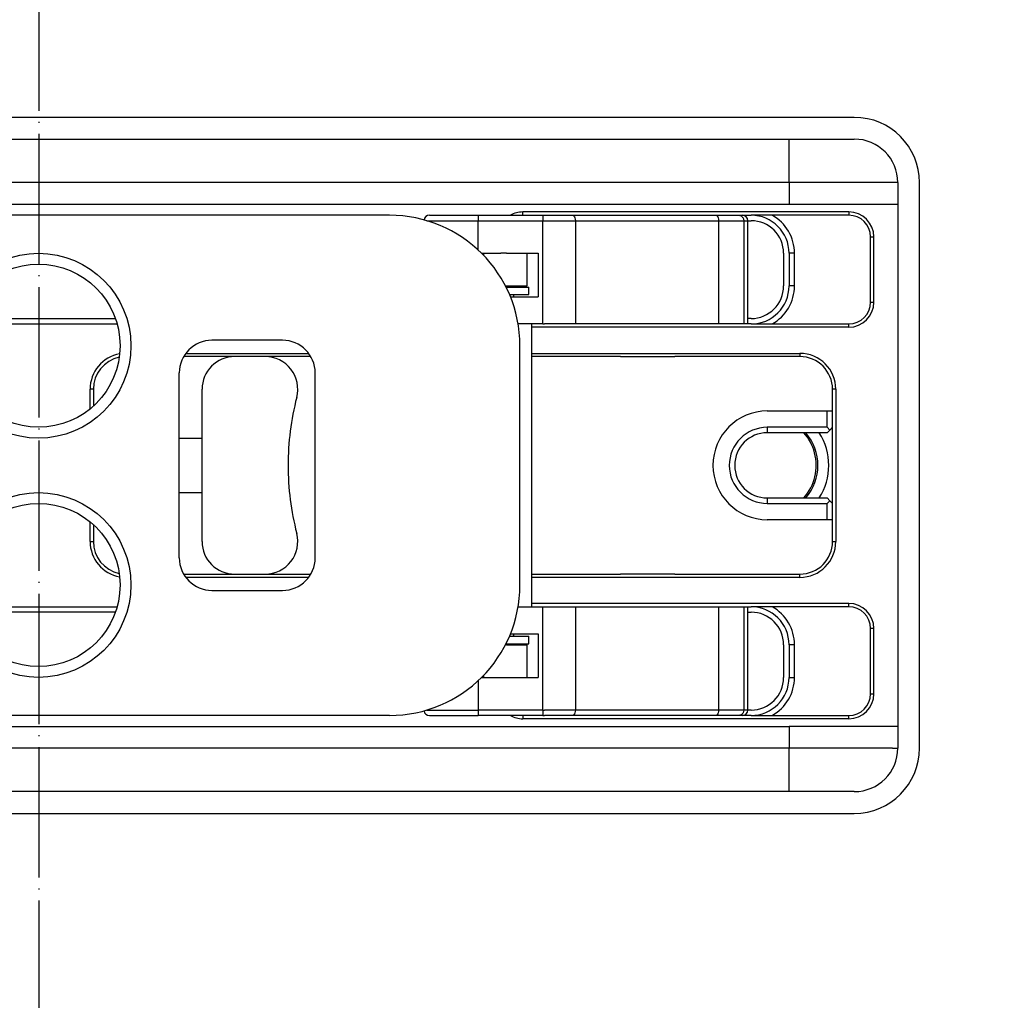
# Model space of a CAD drawing. Extents: x -1809 to 6113, y -4129 to 1471.
# Tile 65 of 197: x 1298 to 1389, y -1768 to -1678. Entities that reach past the tile are written whole.
import ezdxf

# ---------------------------------------------------------------- set-up
doc = ezdxf.new("R2010")
doc.units = 0
doc.linetypes.add('DASHED', pattern=[15, 7, -8])
doc.linetypes.add('DOT_CENTER', pattern=[14, 12, -1, 0, -1])
doc.layers.get('0').update_dxf_attribs({"linetype": 'CONTINUOUS'})
for name, color, linetype in [('1', 7, 'CONTINUOUS'), ('16', 7, 'CONTINUOUS'), ('DIMPROHIDE', 7, 'CONTINUOUS')]:
    doc.layers.add(name, color=color, linetype=linetype)

# ---------------------------------------------------------------- blocks, each defined once
blk = doc.blocks.new('HEADPLATE_TEL', base_point=(934, -2316.069))
at = {"layer": '16', "color": 1, "linetype": 'DOT_CENTER'}
blk.add_line((1300, -1589.679), (1300, -2054.079), dxfattribs=at)
at = {"layer": 'DIMPROHIDE', "color": 7, "linetype": 'DASHED'}
for radius in [201, 189]:
    blk.add_circle((1300, -1821.879), radius, dxfattribs=at)
blk = doc.blocks.new('E7018-24101__831', base_point=(1536.8, -1521.879))
at = {"color": 1, "linetype": 'CONTINUOUS'}
for p, q in [((1375, -1686.879), (1225, -1686.879)), ((1381, -1744.879), (1381, -1692.879)), ((1225, -1750.879), (1375, -1750.879))]:
    blk.add_line(p, q, dxfattribs=at)
for centre, start, end in [((1375, -1692.879), 0, 90), ((1375, -1744.879), -90, 0)]:
    blk.add_arc(centre, 6, start, end, dxfattribs=at)
blk = doc.blocks.new('BUSHING_E7018-21702_1__898', base_point=(1371.5, -1713.879))
at = {"color": 1, "linetype": 'CONTINUOUS'}
for radius, start, end in [(5, 90, -90), (4.5, 15, 41.81032), (4.5, -41.8103, 15)]:
    blk.add_arc((1367, -1718.879), radius, start, end, dxfattribs=at)
blk = doc.blocks.new('BUSHINGS_POGOTOWER__901', base_point=(1371.5, -1713.879))
blk.add_blockref('BUSHING_E7018-21702_1__898', (1371.5, -1713.879))
blk = doc.blocks.new('SMALLPARTS__939', base_point=(1550.3, -1481.879))
blk.add_blockref('BUSHINGS_POGOTOWER__901', (1371.5, -1713.879))
blk = doc.blocks.new('E7018-64101__940', base_point=(1550.3, -1481.879))
for name, p in [('SMALLPARTS__939', (1550.3, -1481.879)), ('E7018-24101__831', (1536.8, -1521.879))]:
    blk.add_blockref(name, p)
blk = doc.blocks.new('STIFF_ASSY_DUTBD__942', base_point=(1550.3, -1481.879))
blk.add_blockref('E7018-64101__940', (1550.3, -1481.879))
blk = doc.blocks.new('Z_STAGE_PLATE__943', base_point=(1379, -1688.879))
at = {"color": 1, "linetype": 'CONTINUOUS'}
for p, q in [((1278, -1688.879), (1322, -1688.879)), ((1322, -1688.879), (1324, -1688.879)), ((1324, -1688.879), (1325, -1688.879)), ((1325, -1688.879), (1327, -1688.879)), ((1327, -1688.879), (1353.5, -1688.879)), ((1353.5, -1688.879), (1355.5, -1688.879)), ((1355.5, -1688.879), (1356, -1688.879)), ((1356, -1688.879), (1356.5, -1688.879)), ((1356.5, -1688.879), (1358.5, -1688.879)), ((1358.5, -1688.879), (1369, -1688.879)), ((1369, -1692.879), (1369, -1688.879)), ((1369, -1688.879), (1375, -1688.879)), ((1322, -1692.879), (1278, -1692.879)), ((1322.5, -1692.879), (1322, -1692.879)), ((1326.5, -1692.879), (1322.5, -1692.879)), ((1327, -1692.879), (1326.5, -1692.879)), ((1353.5, -1692.879), (1327, -1692.879)), ((1354, -1692.879), (1353.5, -1692.879)), ((1358, -1692.879), (1354, -1692.879)), ((1358.5, -1692.879), (1358, -1692.879)), ((1369, -1692.879), (1358.5, -1692.879)), ((1369, -1692.879), (1369, -1694.879)), ((1378.5, -1692.879), (1369, -1692.879)), ((1379, -1692.879), (1378.5, -1692.879)), ((1379, -1692.879), (1379, -1694.879)), ((1369, -1694.879), (1231, -1694.879)), ((1374.5, -1695.579), (1344.5, -1695.579)), ((1344.5, -1695.879), (1344.5, -1695.579)), ((1379, -1694.879), (1369, -1694.879)), ((1374.5, -1695.579), (1374.5, -1695.879)), ((1379, -1694.879), (1379, -1742.879)), ((1344.5, -1695.879), (1346.339, -1695.879)), ((1346.339, -1695.879), (1346.5, -1695.879)), ((1346.5, -1695.879), (1349.089, -1695.879)), ((1349.089, -1695.879), (1362.26, -1695.879)), ((1362.26, -1695.879), (1364.351, -1695.879)), ((1364.351, -1695.879), (1364.715, -1695.879)), ((1364.715, -1695.879), (1365.5, -1695.879)), ((1374.5, -1695.879), (1365.5, -1695.879)), ((1376.5, -1697.879), (1376.8, -1697.879)), ((1376.5, -1703.879), (1376.5, -1697.879)), ((1376.8, -1703.879), (1376.8, -1697.879)), ((1376.5, -1703.879), (1376.8, -1703.879)), ((1345.312, -1705.879), (1344.5, -1705.879)), ((1346.339, -1705.879), (1345.312, -1705.879)), ((1374.5, -1706.179), (1345.312, -1706.179)), ((1346.339, -1705.879), (1346.5, -1705.879)), ((1349.339, -1705.879), (1346.5, -1705.879)), ((1362.51, -1705.879), (1349.339, -1705.879)), ((1364.827, -1705.879), (1362.51, -1705.879)), ((1365.215, -1705.879), (1364.827, -1705.879)), ((1365.5, -1705.879), (1365.215, -1705.879)), ((1365.5, -1705.879), (1374.5, -1705.879)), ((1374.5, -1706.179), (1374.5, -1705.879)), ((1318, -1708.879), (1313.311, -1708.879)), ((1313.509, -1708.579), (1324.809, -1708.579)), ((1320.802, -1708.879), (1318, -1708.879)), ((1324.5, -1708.879), (1320.802, -1708.879)), ((1325.008, -1708.879), (1324.5, -1708.879)), ((1345.312, -1708.579), (1370, -1708.579)), ((1353.5, -1708.879), (1345.312, -1708.879)), ((1353.5, -1708.879), (1358.5, -1708.879)), ((1366.005, -1708.879), (1358.5, -1708.879)), ((1370, -1708.879), (1366.005, -1708.879)), ((1370, -1708.579), (1370, -1708.879)), ((1304.7, -1713.687), (1304.7, -1711.879)), ((1305, -1711.879), (1304.7, -1711.879)), ((1305, -1711.879), (1305, -1713.428)), ((1373.3, -1711.879), (1373, -1711.879)), ((1373, -1713.879), (1373, -1711.879)), ((1373.3, -1711.879), (1373.3, -1725.879)), ((1373, -1715.379), (1373, -1713.879)), ((1373, -1722.379), (1373, -1715.379)), ((1373, -1723.879), (1373, -1722.379)), ((1304.7, -1725.879), (1304.7, -1724.071)), ((1305, -1724.33), (1305, -1725.879)), ((1373, -1725.879), (1373, -1723.879)), ((1304.7, -1725.879), (1305, -1725.879)), ((1373, -1725.879), (1373.3, -1725.879)), ((1313.311, -1728.879), (1318, -1728.879)), ((1318, -1728.879), (1320.802, -1728.879)), ((1320.802, -1728.879), (1324, -1728.879)), ((1324, -1728.879), (1325.008, -1728.879)), ((1345.312, -1728.879), (1353.5, -1728.879)), ((1358.5, -1728.879), (1353.5, -1728.879)), ((1358.5, -1728.879), (1365.905, -1728.879)), ((1365.905, -1728.879), (1370, -1728.879)), ((1370, -1729.179), (1370, -1728.879)), ((1324.809, -1729.179), (1313.509, -1729.179)), ((1370, -1729.179), (1345.312, -1729.179)), ((1374.5, -1731.579), (1345.312, -1731.579)), ((1374.5, -1731.879), (1374.5, -1731.579)), ((1344.5, -1731.879), (1345.312, -1731.879)), ((1345.312, -1731.879), (1346.339, -1731.879)), ((1346.339, -1731.879), (1346.5, -1731.879)), ((1346.5, -1731.879), (1349.339, -1731.879)), ((1349.339, -1731.879), (1362.51, -1731.879)), ((1362.51, -1731.879), (1364.827, -1731.879)), ((1364.827, -1731.879), (1365.215, -1731.879)), ((1365.215, -1731.879), (1365.5, -1731.879)), ((1374.5, -1731.879), (1365.5, -1731.879)), ((1376.8, -1733.879), (1376.5, -1733.879)), ((1376.5, -1739.879), (1376.5, -1733.879)), ((1376.8, -1739.879), (1376.8, -1733.879)), ((1376.5, -1739.879), (1376.8, -1739.879)), ((1346.339, -1741.879), (1344.5, -1741.879)), ((1344.5, -1741.879), (1344.5, -1742.179)), ((1374.5, -1742.179), (1344.5, -1742.179)), ((1346.339, -1741.879), (1346.5, -1741.879)), ((1349.089, -1741.879), (1346.5, -1741.879)), ((1362.26, -1741.879), (1349.089, -1741.879)), ((1364.351, -1741.879), (1362.26, -1741.879)), ((1364.715, -1741.879), (1364.351, -1741.879)), ((1365.5, -1741.879), (1364.715, -1741.879)), ((1365.5, -1741.879), (1374.5, -1741.879)), ((1374.5, -1742.179), (1374.5, -1741.879)), ((1231, -1742.879), (1369, -1742.879)), ((1369, -1742.879), (1369, -1744.879)), ((1379, -1742.879), (1369, -1742.879)), ((1379, -1742.879), (1379, -1744.879)), ((1322, -1744.879), (1278, -1744.879)), ((1322.5, -1744.879), (1322, -1744.879)), ((1326.5, -1744.879), (1322.5, -1744.879)), ((1326.937, -1744.879), (1326.5, -1744.879)), ((1327, -1744.879), (1326.937, -1744.879)), ((1353.5, -1744.879), (1327, -1744.879)), ((1354, -1744.879), (1353.5, -1744.879)), ((1358, -1744.879), (1354, -1744.879)), ((1358.437, -1744.879), (1358, -1744.879)), ((1358.5, -1744.879), (1358.437, -1744.879)), ((1369, -1744.879), (1358.5, -1744.879)), ((1378.5, -1744.879), (1369, -1744.879)), ((1369, -1748.879), (1369, -1744.879)), ((1378.5, -1744.879), (1379, -1744.879)), ((1322, -1748.879), (1278, -1748.879)), ((1324, -1748.879), (1322, -1748.879)), ((1325, -1748.879), (1324, -1748.879)), ((1327, -1748.879), (1325, -1748.879)), ((1353.5, -1748.879), (1327, -1748.879)), ((1355.5, -1748.879), (1353.5, -1748.879)), ((1356, -1748.879), (1355.5, -1748.879)), ((1356.5, -1748.879), (1356, -1748.879)), ((1358.5, -1748.879), (1356.5, -1748.879)), ((1369, -1748.879), (1358.5, -1748.879)), ((1375, -1748.879), (1369, -1748.879))]:
    blk.add_line(p, q, dxfattribs=at)
for centre, radius, start, end in [((1375, -1692.879), 4, 0, 90), ((1344.5, -1697.879), 2.3, 90, 119.59185), ((1374.5, -1697.879), 2.3, 0, 90), ((1374.5, -1697.879), 2, 0, 90), ((1374.5, -1703.879), 2.3, -90, 0), ((1374.5, -1703.879), 2, -90, 0), ((1308, -1711.879), 3.3, 100.1768, 180), ((1308, -1711.879), 3, 101.95211, 180), ((1370, -1711.879), 3.3, 0, 90), ((1370, -1711.879), 3, 0, 90), ((1308, -1725.879), 3.3, 180, -100.1768), ((1308, -1725.879), 3, 180, -101.95211), ((1370, -1725.879), 3.3, -90, 0), ((1370, -1725.879), 3, -90, 0), ((1374.5, -1733.879), 2.3, 0, 90), ((1374.5, -1733.879), 2, 0, 90), ((1374.5, -1739.879), 2.3, -90, 0), ((1374.5, -1739.879), 2, -90, 0), ((1344.5, -1739.879), 2.3, -119.59185, -90), ((1375, -1744.879), 4, -90, 0)]:
    blk.add_arc(centre, radius, start, end, dxfattribs=at)
blk = doc.blocks.new('PIN_E7018-23703_1__944', base_point=(1358.5, -1688.879))
at = {"color": 1, "linetype": 'CONTINUOUS'}
for p, q in [((1353.5, -1688.879), (1355.5, -1688.879)), ((1356.5, -1688.879), (1358.5, -1688.879)), ((1354, -1692.879), (1353.5, -1692.879)), ((1358, -1692.879), (1354, -1692.879)), ((1358.5, -1692.879), (1358, -1692.879))]:
    blk.add_line(p, q, dxfattribs=at)
blk = doc.blocks.new('PIN_E7018-23703_2__945', base_point=(1327, -1688.879))
at = {"color": 1, "linetype": 'CONTINUOUS'}
for p, q in [((1322, -1688.879), (1324, -1688.879)), ((1325, -1688.879), (1327, -1688.879)), ((1322.5, -1692.879), (1322, -1692.879)), ((1326.5, -1692.879), (1322.5, -1692.879)), ((1327, -1692.879), (1326.5, -1692.879))]:
    blk.add_line(p, q, dxfattribs=at)
blk = doc.blocks.new('PIN_E7018-23703_7__949', base_point=(1327, -1744.879))
at = {"color": 1, "linetype": 'CONTINUOUS'}
for p, q in [((1322.5, -1744.879), (1322, -1744.879)), ((1326.5, -1744.879), (1322.5, -1744.879)), ((1326.937, -1744.879), (1326.5, -1744.879)), ((1327, -1744.879), (1326.937, -1744.879)), ((1324, -1748.879), (1322, -1748.879)), ((1327, -1748.879), (1325, -1748.879))]:
    blk.add_line(p, q, dxfattribs=at)
blk = doc.blocks.new('PIN_E7018-23703_8__950', base_point=(1358.5, -1744.879))
at = {"color": 1, "linetype": 'CONTINUOUS'}
for p, q in [((1354, -1744.879), (1353.5, -1744.879)), ((1358, -1744.879), (1354, -1744.879)), ((1358.437, -1744.879), (1358, -1744.879)), ((1358.5, -1744.879), (1358.437, -1744.879)), ((1355.5, -1748.879), (1353.5, -1748.879)), ((1358.5, -1748.879), (1356.5, -1748.879))]:
    blk.add_line(p, q, dxfattribs=at)
blk = doc.blocks.new('LATCHPINS__952', base_point=(1358.5, -1688.879))
for name, p in [('PIN_E7018-23703_2__945', (1327, -1688.879)), ('PIN_E7018-23703_1__944', (1358.5, -1688.879)), ('PIN_E7018-23703_7__949', (1327, -1744.879)), ('PIN_E7018-23703_8__950', (1358.5, -1744.879))]:
    blk.add_blockref(name, p)
blk = doc.blocks.new('RAIL_E7018-23701_2__953', base_point=(1344.912, -1731.879))
at = {"color": 1, "linetype": 'CONTINUOUS'}
for p, q in [((1292.726, -1731.879), (1307.183, -1731.879)), ((1307.026, -1732.379), (1292.884, -1732.379)), ((1343, -1735.379), (1342.907, -1735.379)), ((1343, -1735.379), (1343.5, -1735.379)), ((1343.5, -1735.379), (1344.912, -1735.379)), ((1344.912, -1738.379), (1344.912, -1735.379)), ((1340.712, -1738.379), (1340.912, -1738.379)), ((1340.912, -1738.379), (1340.912, -1738.175)), ((1340.912, -1738.379), (1342.5, -1738.379)), ((1342.5, -1738.379), (1343, -1738.379)), ((1343, -1738.379), (1343.5, -1738.379)), ((1343.5, -1738.379), (1344.912, -1738.379)), ((1315.412, -1741.879), (1267.094, -1741.879)), ((1326.278, -1741.879), (1315.412, -1741.879)), ((1327.278, -1741.879), (1326.278, -1741.879))]:
    blk.add_line(p, q, dxfattribs=at)
blk = doc.blocks.new('RAIL_E7018-23701_1__954', base_point=(1344.912, -1695.879))
at = {"color": 1, "linetype": 'CONTINUOUS'}
for p, q in [((1315.412, -1695.879), (1267.094, -1695.879)), ((1326.278, -1695.879), (1315.412, -1695.879)), ((1327.278, -1695.879), (1326.278, -1695.879)), ((1340.712, -1699.379), (1340.912, -1699.379)), ((1340.912, -1699.379), (1342.5, -1699.379)), ((1340.912, -1699.583), (1340.912, -1699.379)), ((1343, -1699.379), (1342.5, -1699.379)), ((1343, -1699.379), (1343.5, -1699.379)), ((1343.5, -1699.379), (1344.912, -1699.379)), ((1344.912, -1702.379), (1344.912, -1699.379)), ((1342.907, -1702.379), (1343, -1702.379)), ((1343, -1702.379), (1343.5, -1702.379)), ((1343.5, -1702.379), (1344.912, -1702.379)), ((1292.884, -1705.379), (1307.026, -1705.379)), ((1292.726, -1705.879), (1307.183, -1705.879))]:
    blk.add_line(p, q, dxfattribs=at)
blk = doc.blocks.new('PIN_E7018-23702_1__957', base_point=(1342.912, -1695.879))
at = {"color": 1, "linetype": 'CONTINUOUS'}
for p, q in [((1338.212, -1695.879), (1340.412, -1695.879)), ((1340.412, -1695.879), (1342.612, -1695.879)), ((1342.912, -1702.389), (1342.912, -1702.379)), ((1342.912, -1735.379), (1342.912, -1735.369)), ((1338.212, -1741.879), (1340.412, -1741.879)), ((1342.612, -1741.879), (1340.412, -1741.879))]:
    blk.add_line(p, q, dxfattribs=at)
blk = doc.blocks.new('CAM_E7018-25002__958', base_point=(1365.215, -1695.879))
at = {"color": 1, "linetype": 'CONTINUOUS'}
for p, q in [((1335.669, -1696.379), (1340.412, -1696.379)), ((1335.912, -1695.879), (1338.212, -1695.879)), ((1338.212, -1695.879), (1340.412, -1695.879)), ((1340.412, -1695.879), (1340.412, -1696.379)), ((1340.412, -1695.879), (1342.612, -1695.879)), ((1340.412, -1696.379), (1346.339, -1696.379)), ((1340.412, -1699.09), (1340.412, -1696.379)), ((1342.612, -1695.879), (1344.5, -1695.879)), ((1344.5, -1695.879), (1346.339, -1695.879)), ((1346.339, -1695.879), (1346.339, -1696.379)), ((1346.339, -1695.879), (1346.5, -1695.879)), ((1346.339, -1705.879), (1346.339, -1696.379)), ((1346.339, -1696.379), (1346.5, -1696.379)), ((1346.5, -1695.879), (1349.089, -1695.879)), ((1346.5, -1696.379), (1349.339, -1696.379)), ((1349.089, -1695.879), (1362.26, -1695.879)), ((1349.339, -1696.379), (1349.339, -1705.879)), ((1349.339, -1696.379), (1352.5, -1696.379)), ((1352.5, -1696.379), (1359.5, -1696.379)), ((1359.5, -1696.379), (1362.51, -1696.379)), ((1362.26, -1695.879), (1364.351, -1695.879)), ((1362.51, -1696.379), (1362.51, -1705.879)), ((1362.51, -1696.379), (1364.827, -1696.379)), ((1364.351, -1695.879), (1364.715, -1695.879)), ((1364.827, -1696.379), (1365.215, -1696.379)), ((1364.827, -1696.379), (1364.827, -1705.879)), ((1365.215, -1705.879), (1365.215, -1696.379)), ((1340.712, -1699.379), (1340.912, -1699.379)), ((1340.912, -1699.379), (1342.5, -1699.379)), ((1343, -1699.379), (1342.5, -1699.379)), ((1343, -1699.379), (1343.5, -1699.379)), ((1343.5, -1699.379), (1344.912, -1699.379)), ((1344.912, -1699.379), (1345.912, -1699.379)), ((1345.912, -1699.379), (1345.912, -1703.379)), ((1343.365, -1703.379), (1345.912, -1703.379)), ((1344.5, -1705.879), (1344.073, -1705.879)), ((1345.312, -1705.879), (1344.5, -1705.879)), ((1346.339, -1705.879), (1345.312, -1705.879)), ((1345.312, -1705.879), (1345.312, -1731.879)), ((1346.339, -1705.879), (1346.5, -1705.879)), ((1349.339, -1705.879), (1346.5, -1705.879)), ((1362.51, -1705.879), (1349.339, -1705.879)), ((1364.827, -1705.879), (1362.51, -1705.879)), ((1365.215, -1705.879), (1364.827, -1705.879)), ((1344.073, -1731.879), (1344.5, -1731.879)), ((1344.5, -1731.879), (1345.312, -1731.879)), ((1345.312, -1731.879), (1346.339, -1731.879)), ((1346.339, -1741.379), (1346.339, -1731.879)), ((1346.339, -1731.879), (1346.5, -1731.879)), ((1346.5, -1731.879), (1349.339, -1731.879)), ((1349.339, -1731.879), (1349.339, -1741.379)), ((1349.339, -1731.879), (1362.51, -1731.879)), ((1362.51, -1731.879), (1362.51, -1741.379)), ((1362.51, -1731.879), (1364.827, -1731.879)), ((1364.827, -1731.879), (1364.827, -1741.379)), ((1364.827, -1731.879), (1365.215, -1731.879)), ((1365.215, -1741.379), (1365.215, -1731.879)), ((1343.365, -1734.379), (1345.912, -1734.379)), ((1345.912, -1734.379), (1345.912, -1738.379)), ((1340.412, -1738.668), (1340.412, -1741.379)), ((1340.712, -1738.379), (1340.912, -1738.379)), ((1340.912, -1738.379), (1342.5, -1738.379)), ((1342.5, -1738.379), (1343, -1738.379)), ((1343, -1738.379), (1343.5, -1738.379)), ((1343.5, -1738.379), (1344.912, -1738.379)), ((1344.912, -1738.379), (1345.912, -1738.379)), ((1335.669, -1741.379), (1340.412, -1741.379)), ((1340.412, -1741.379), (1340.412, -1741.879)), ((1346.339, -1741.379), (1340.412, -1741.379)), ((1346.339, -1741.379), (1346.339, -1741.879)), ((1346.339, -1741.379), (1346.5, -1741.379)), ((1349.339, -1741.379), (1346.5, -1741.379)), ((1352.5, -1741.379), (1349.339, -1741.379)), ((1359.5, -1741.379), (1352.5, -1741.379)), ((1362.51, -1741.379), (1359.5, -1741.379)), ((1364.827, -1741.379), (1362.51, -1741.379)), ((1365.215, -1741.379), (1364.827, -1741.379)), ((1335.912, -1741.879), (1338.212, -1741.879)), ((1338.212, -1741.879), (1340.412, -1741.879)), ((1342.612, -1741.879), (1340.412, -1741.879)), ((1344.5, -1741.879), (1342.612, -1741.879)), ((1346.339, -1741.879), (1344.5, -1741.879)), ((1346.339, -1741.879), (1346.5, -1741.879)), ((1349.089, -1741.879), (1346.5, -1741.879)), ((1362.26, -1741.879), (1349.089, -1741.879)), ((1364.351, -1741.879), (1362.26, -1741.879)), ((1364.715, -1741.879), (1364.351, -1741.879))]:
    blk.add_line(p, q, dxfattribs=at)
for centre, start, end in [((1335.912, -1696.379), 90, 171.69872), ((1364.715, -1696.379), 0, 90), ((1335.912, -1741.379), -171.69872, -90), ((1364.715, -1741.379), -90, 0)]:
    blk.add_arc(centre, 0.5, start, end, dxfattribs=at)
for points in [[(1349.089, -1695.879), (1349.133, -1695.879), (1349.176, -1695.902), (1349.252, -1695.99), (1349.284, -1696.053), (1349.328, -1696.205), (1349.339, -1696.291), (1349.339, -1696.379)], [(1362.26, -1695.879), (1362.304, -1695.879), (1362.347, -1695.902), (1362.423, -1695.99), (1362.455, -1696.053), (1362.499, -1696.205), (1362.51, -1696.291), (1362.51, -1696.379)], [(1364.351, -1695.879), (1364.434, -1695.879), (1364.517, -1695.902), (1364.661, -1695.99), (1364.721, -1696.053), (1364.805, -1696.205), (1364.827, -1696.291), (1364.827, -1696.379)], [(1349.339, -1741.379), (1349.339, -1741.467), (1349.328, -1741.553), (1349.284, -1741.705), (1349.252, -1741.768), (1349.176, -1741.856), (1349.133, -1741.879), (1349.089, -1741.879)], [(1362.51, -1741.379), (1362.51, -1741.467), (1362.499, -1741.553), (1362.455, -1741.705), (1362.423, -1741.768), (1362.347, -1741.856), (1362.304, -1741.879), (1362.26, -1741.879)], [(1364.827, -1741.379), (1364.827, -1741.467), (1364.805, -1741.553), (1364.721, -1741.705), (1364.661, -1741.768), (1364.517, -1741.856), (1364.434, -1741.879), (1364.351, -1741.879)]]:
    blk.add_open_spline(points, degree=3, knots=[0, 0, 0, 0, 1, 1, 2, 2, 3, 3, 3, 3], dxfattribs=at)
blk = doc.blocks.new('RETAIN_RING_DIN6799-4__959', base_point=(1345.062, -1734.579))
at = {"color": 1, "linetype": 'CONTINUOUS'}
for p, q in [((1342.958, -1735.279), (1345.062, -1735.279)), ((1343.282, -1734.579), (1345.062, -1734.579)), ((1345.062, -1735.279), (1345.062, -1734.579))]:
    blk.add_line(p, q, dxfattribs=at)
blk = doc.blocks.new('RETAIN_RING_DIN6799-4__960', base_point=(1345.062, -1702.479))
at = {"color": 1, "linetype": 'CONTINUOUS'}
for p, q in [((1342.958, -1702.479), (1345.062, -1702.479)), ((1345.062, -1703.179), (1345.062, -1702.479)), ((1343.282, -1703.179), (1345.062, -1703.179))]:
    blk.add_line(p, q, dxfattribs=at)
blk = doc.blocks.new('LEVER_E7018-25001__962', base_point=(1344.241, -1695.879))
at = {"color": 1, "linetype": 'CONTINUOUS'}
for p, q in [((1315.412, -1695.879), (1267.094, -1695.879)), ((1326.278, -1695.879), (1315.412, -1695.879)), ((1327.278, -1695.879), (1326.278, -1695.879)), ((1332.241, -1695.879), (1327.278, -1695.879)), ((1322.409, -1707.379), (1315.909, -1707.379)), ((1344.241, -1729.879), (1344.241, -1707.879)), ((1312.909, -1727.379), (1312.909, -1710.379)), ((1325.409, -1727.379), (1325.409, -1710.379)), ((1315.909, -1730.379), (1322.409, -1730.379)), ((1315.412, -1741.879), (1267.094, -1741.879)), ((1326.278, -1741.879), (1315.412, -1741.879)), ((1327.278, -1741.879), (1326.278, -1741.879)), ((1332.241, -1741.879), (1327.278, -1741.879))]:
    blk.add_line(p, q, dxfattribs=at)
for centre, radius in [((1299.955, -1707.879), 8.5), ((1299.955, -1707.879), 7.5), ((1299.955, -1729.879), 8.5), ((1299.955, -1729.879), 7.5)]:
    blk.add_circle(centre, radius, dxfattribs=at)
for centre, radius, start, end in [((1332.241, -1707.879), 12, 0, 90), ((1315.909, -1710.379), 3, 90, 180), ((1322.409, -1710.379), 3, 0, 90), ((1315.909, -1727.379), 3, 180, -90), ((1322.409, -1727.379), 3, -90, 0), ((1332.241, -1729.879), 12, -90, 0)]:
    blk.add_arc(centre, radius, start, end, dxfattribs=at)
blk = doc.blocks.new('CLAMP_ASSY__963', base_point=(1365.215, -1695.879))
for name, p in [('RAIL_E7018-23701_1__954', (1344.912, -1695.879)), ('LEVER_E7018-25001__962', (1344.241, -1695.879)), ('CAM_E7018-25002__958', (1365.215, -1695.879)), ('PIN_E7018-23702_1__957', (1342.912, -1695.879)), ('RETAIN_RING_DIN6799-4__960', (1345.062, -1702.479)), ('RAIL_E7018-23701_2__953', (1344.912, -1731.879)), ('RETAIN_RING_DIN6799-4__959', (1345.062, -1734.579))]:
    blk.add_blockref(name, p)
blk = doc.blocks.new('LATCH_E7018-21201_1__964', base_point=(1373, -1708.879))
at = {"color": 1, "linetype": 'CONTINUOUS'}
for p, q in [((1320.802, -1708.879), (1318, -1708.879)), ((1324.5, -1708.879), (1320.802, -1708.879)), ((1325.008, -1708.879), (1324.5, -1708.879)), ((1353.5, -1708.879), (1345.312, -1708.879)), ((1353.5, -1708.879), (1358.5, -1708.879)), ((1366.005, -1708.879), (1358.5, -1708.879)), ((1370, -1708.879), (1366.005, -1708.879)), ((1315, -1725.879), (1315, -1711.879)), ((1373, -1713.879), (1373, -1711.879)), ((1367, -1713.879), (1372.5, -1713.879)), ((1372.5, -1715.379), (1372.5, -1713.879)), ((1372.5, -1713.879), (1373, -1713.879)), ((1373, -1715.379), (1373, -1713.879)), ((1367, -1715.379), (1367, -1715.879)), ((1372.5, -1715.379), (1367, -1715.379)), ((1372.75, -1715.629), (1372.5, -1715.379)), ((1373, -1715.379), (1372.75, -1715.629)), ((1372.5, -1715.879), (1367, -1715.879)), ((1372.75, -1715.629), (1372.5, -1715.879)), ((1367, -1721.879), (1367, -1722.379)), ((1367, -1721.879), (1372.5, -1721.879)), ((1367, -1722.379), (1372.5, -1722.379)), ((1372.75, -1722.129), (1372.5, -1721.879)), ((1372.75, -1722.129), (1372.5, -1722.379)), ((1372.5, -1723.879), (1372.5, -1722.379)), ((1372.75, -1722.129), (1373, -1722.379)), ((1373, -1723.879), (1373, -1722.379)), ((1372.5, -1723.879), (1367, -1723.879)), ((1373, -1723.879), (1372.5, -1723.879)), ((1373, -1725.879), (1373, -1723.879)), ((1318, -1728.879), (1320.802, -1728.879)), ((1320.802, -1728.879), (1324, -1728.879)), ((1324, -1728.879), (1325.008, -1728.879)), ((1345.312, -1728.879), (1353.5, -1728.879)), ((1358.5, -1728.879), (1353.5, -1728.879)), ((1358.5, -1728.879), (1365.905, -1728.879)), ((1365.905, -1728.879), (1370, -1728.879))]:
    blk.add_line(p, q, dxfattribs=at)
for centre, radius, start, end in [((1318, -1711.879), 3, 90, 180), ((1320.802, -1711.879), 3, -14.47751, 90), ((1370, -1711.879), 3, 0, 90), ((1347.913, -1718.879), 25, 165.52249, 180), ((1367, -1718.879), 5, 90, -90), ((1367, -1718.879), 3.5, 90, -90), ((1367, -1718.879), 3, 90, -90), ((1347.913, -1718.879), 25, 180, -165.52249), ((1320.802, -1725.879), 3, -90, 14.47751), ((1318, -1725.879), 3, 180, -90), ((1370, -1725.879), 3, -90, 0)]:
    blk.add_arc(centre, radius, start, end, dxfattribs=at)
blk = doc.blocks.new('DOWEL_PIN_5X50_DIN6325_966', base_point=(1315, -1716.379))
at = {"color": 1, "linetype": 'CONTINUOUS'}
for p, q in [((1285, -1716.379), (1287, -1716.379)), ((1312.909, -1716.379), (1315, -1716.379)), ((1285, -1721.379), (1287, -1721.379)), ((1312.909, -1721.379), (1315, -1721.379))]:
    blk.add_line(p, q, dxfattribs=at)
blk = doc.blocks.new('LOCK_ASSY__967', base_point=(1373, -1708.879))
for name, p in [('LATCH_E7018-21201_1__964', (1373, -1708.879)), ('DOWEL_PIN_5X50_DIN6325_966', (1315, -1716.379))]:
    blk.add_blockref(name, p)
blk = doc.blocks.new('Z-STAGE_ASSY__968', base_point=(1379, -1688.879))
for name, p in [('Z_STAGE_PLATE__943', (1379, -1688.879)), ('LATCHPINS__952', (1358.5, -1688.879)), ('CLAMP_ASSY__963', (1365.215, -1695.879)), ('LOCK_ASSY__967', (1373, -1708.879))]:
    blk.add_blockref(name, p)
blk = doc.blocks.new('PLATE_E7018-27702__969', base_point=(1379, -1688.879))
at = {"color": 1, "linetype": 'CONTINUOUS'}
for p, q in [((1278, -1688.879), (1322, -1688.879)), ((1322, -1688.879), (1324, -1688.879)), ((1324, -1688.879), (1325, -1688.879)), ((1325, -1688.879), (1327, -1688.879)), ((1327, -1688.879), (1353.5, -1688.879)), ((1353.5, -1688.879), (1355.5, -1688.879)), ((1355.5, -1688.879), (1356, -1688.879)), ((1356, -1688.879), (1356.5, -1688.879)), ((1356.5, -1688.879), (1358.5, -1688.879)), ((1358.5, -1688.879), (1369, -1688.879)), ((1369, -1688.879), (1375, -1688.879)), ((1379, -1692.879), (1378.5, -1692.879)), ((1379, -1692.879), (1379, -1694.879)), ((1379, -1694.879), (1379, -1742.879)), ((1346.5, -1695.879), (1349.089, -1695.879)), ((1346.5, -1696.379), (1349.339, -1696.379)), ((1349.089, -1695.879), (1362.26, -1695.879)), ((1349.339, -1696.379), (1352.5, -1696.379)), ((1352.5, -1696.379), (1359.5, -1696.379)), ((1359.5, -1696.379), (1362.51, -1696.379)), ((1362.26, -1695.879), (1364.351, -1695.879)), ((1362.51, -1696.379), (1364.827, -1696.379)), ((1364.351, -1695.879), (1364.715, -1695.879)), ((1364.715, -1695.879), (1365.5, -1695.879)), ((1364.827, -1696.379), (1365.215, -1696.379)), ((1365.215, -1696.379), (1365.5, -1696.379)), ((1343, -1699.379), (1342.5, -1699.379)), ((1368.5, -1699.379), (1368.5, -1702.379)), ((1369.5, -1699.379), (1369, -1699.379)), ((1369, -1699.379), (1369, -1702.379)), ((1369.5, -1702.379), (1369.5, -1699.379)), ((1342.907, -1702.379), (1343, -1702.379)), ((1369.5, -1702.379), (1369, -1702.379)), ((1365.5, -1705.379), (1365.215, -1705.379)), ((1349.339, -1705.879), (1346.5, -1705.879)), ((1362.51, -1705.879), (1349.339, -1705.879)), ((1364.827, -1705.879), (1362.51, -1705.879)), ((1365.215, -1705.879), (1364.827, -1705.879)), ((1365.5, -1705.879), (1365.215, -1705.879)), ((1346.5, -1731.879), (1349.339, -1731.879)), ((1349.339, -1731.879), (1362.51, -1731.879)), ((1362.51, -1731.879), (1364.827, -1731.879)), ((1364.827, -1731.879), (1365.215, -1731.879)), ((1365.215, -1731.879), (1365.5, -1731.879)), ((1365.215, -1732.379), (1365.5, -1732.379)), ((1343, -1735.379), (1342.907, -1735.379)), ((1368.5, -1735.379), (1368.5, -1738.379)), ((1369.5, -1735.379), (1369, -1735.379)), ((1369, -1735.379), (1369, -1738.379)), ((1369.5, -1738.379), (1369.5, -1735.379)), ((1342.5, -1738.379), (1343, -1738.379)), ((1369, -1738.379), (1369.5, -1738.379)), ((1349.339, -1741.379), (1346.5, -1741.379)), ((1352.5, -1741.379), (1349.339, -1741.379)), ((1359.5, -1741.379), (1352.5, -1741.379)), ((1362.51, -1741.379), (1359.5, -1741.379)), ((1364.827, -1741.379), (1362.51, -1741.379)), ((1365.215, -1741.379), (1364.827, -1741.379)), ((1365.5, -1741.379), (1365.215, -1741.379)), ((1349.089, -1741.879), (1346.5, -1741.879)), ((1362.26, -1741.879), (1349.089, -1741.879)), ((1364.351, -1741.879), (1362.26, -1741.879)), ((1364.715, -1741.879), (1364.351, -1741.879)), ((1365.5, -1741.879), (1364.715, -1741.879)), ((1379, -1742.879), (1379, -1744.879)), ((1378.5, -1744.879), (1379, -1744.879)), ((1322, -1748.879), (1278, -1748.879)), ((1324, -1748.879), (1322, -1748.879)), ((1325, -1748.879), (1324, -1748.879)), ((1327, -1748.879), (1325, -1748.879)), ((1353.5, -1748.879), (1327, -1748.879)), ((1355.5, -1748.879), (1353.5, -1748.879)), ((1356, -1748.879), (1355.5, -1748.879)), ((1356.5, -1748.879), (1356, -1748.879)), ((1358.5, -1748.879), (1356.5, -1748.879)), ((1369, -1748.879), (1358.5, -1748.879)), ((1375, -1748.879), (1369, -1748.879))]:
    blk.add_line(p, q, dxfattribs=at)
for centre, radius, start, end in [((1375, -1692.879), 4, 0, 90), ((1365.5, -1699.379), 3.5, 0, 90), ((1365.5, -1699.379), 3, 0, 90), ((1365.5, -1699.379), 4, 0, 61.04498), ((1346.5, -1702.379), 3.5, 180, -178.36275), ((1346.5, -1702.379), 3, 180, -178.08979), ((1365.5, -1702.379), 3.5, -90, 0), ((1365.5, -1702.379), 3, -90, 0), ((1365.5, -1702.379), 4, -61.04498, 0), ((1346.5, -1702.379), 3, -164.53399, -160.52878), ((1367.05, -1718.879), 4.6, -40.70571, 40.70571), ((1367.05, -1718.879), 5.6, -32.39237, 32.39237), ((1365.5, -1735.379), 3.5, 0, 90), ((1365.5, -1735.379), 3, 0, 90), ((1365.5, -1735.379), 4, 0, 61.04498), ((1346.5, -1735.379), 3, 160.52878, 164.53399), ((1346.5, -1735.379), 3.5, 178.36275, 180), ((1346.5, -1735.379), 3, 178.08979, 180), ((1365.5, -1738.379), 3.5, -90, 0), ((1365.5, -1738.379), 3, -90, 0), ((1365.5, -1738.379), 4, -61.04498, 0), ((1375, -1744.879), 4, -90, 0)]:
    blk.add_arc(centre, radius, start, end, dxfattribs=at)
blk = doc.blocks.new('NEEDLE_BEARING_0509_3__970', base_point=(1359.5, -1696.379))
at = {"color": 1, "linetype": 'CONTINUOUS'}
blk.add_line((1352.5, -1696.379), (1359.5, -1696.379), dxfattribs=at)
blk = doc.blocks.new('NEEDLE_BEARING_0509_1__972', base_point=(1359.5, -1741.379))
at = {"color": 1, "linetype": 'CONTINUOUS'}
blk.add_line((1359.5, -1741.379), (1352.5, -1741.379), dxfattribs=at)
blk = doc.blocks.new('DOWEL_PIN_5X22DIN6325__973', base_point=(1358.5, -1728.879))
at = {"color": 1, "linetype": 'CONTINUOUS'}
blk.add_line((1358.5, -1728.879), (1353.5, -1728.879), dxfattribs=at)
blk = doc.blocks.new('DOWEL_PIN_5X22DIN6325__974', base_point=(1358.5, -1708.879))
at = {"color": 1, "linetype": 'CONTINUOUS'}
blk.add_line((1353.5, -1708.879), (1358.5, -1708.879), dxfattribs=at)
blk = doc.blocks.new('BEARING_PARTS__978', base_point=(1359.5, -1696.379))
for name, p in [('NEEDLE_BEARING_0509_3__970', (1359.5, -1696.379)), ('DOWEL_PIN_5X22DIN6325__974', (1358.5, -1708.879)), ('DOWEL_PIN_5X22DIN6325__973', (1358.5, -1728.879)), ('NEEDLE_BEARING_0509_1__972', (1359.5, -1741.379))]:
    blk.add_blockref(name, p)
blk = doc.blocks.new('PLATE_ASSY_E7018-67702_979', base_point=(1379, -1688.879))
for name, p in [('PLATE_E7018-27702__969', (1379, -1688.879)), ('BEARING_PARTS__978', (1359.5, -1696.379))]:
    blk.add_blockref(name, p)
blk = doc.blocks.new('E7018FA_ASSY_2__980', base_point=(1379, -1688.879))
for name in ['Z-STAGE_ASSY__968', 'PLATE_ASSY_E7018-67702_979']:
    blk.add_blockref(name, (1379, -1688.879))
blk = doc.blocks.new('E7018FA__1019', base_point=(1379, -1688.879))
blk.add_blockref('E7018FA_ASSY_2__980', (1379, -1688.879))
blk = doc.blocks.new('A1__1020', base_point=(1550.3, -1481.879))
for name, p in [('STIFF_ASSY_DUTBD__942', (1550.3, -1481.879)), ('E7018FA__1019', (1379, -1688.879))]:
    blk.add_blockref(name, p)
blk = doc.blocks.new('FRONT1__1021', base_point=(1550.3, -1481.879))
blk.add_blockref('A1__1020', (1550.3, -1481.879))
blk = doc.blocks.new('L1__1022', base_point=(1550.3, -1481.879))
blk.add_blockref('FRONT1__1021', (1550.3, -1481.879))

msp = doc.modelspace()

# ---------------------------------------------------------------- block references
msp.add_blockref('L1__1022', (1550.3, -1481.879))
at = {"layer": '1'}
msp.add_blockref('HEADPLATE_TEL', (934, -2316.069), dxfattribs=at)

doc.saveas('drawing.dxf')
